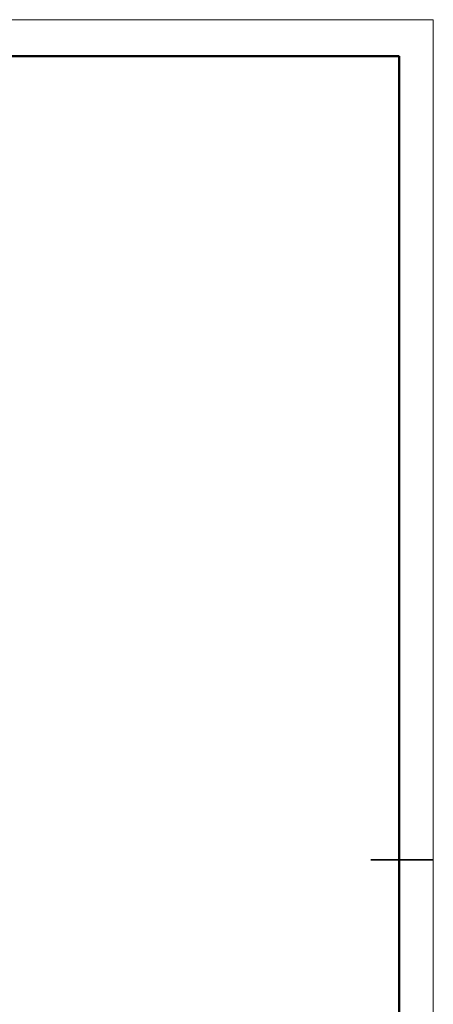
# Model space of a CAD drawing. Header units: millimetres. Extents: x -4 to 420, y 0 to 297.
# Tile 10 of 10: x 347 to 420, y 124 to 297. Entities that reach past the tile are written whole.
import ezdxf

# ---------------------------------------------------------------- set-up
doc = ezdxf.new("R2010")
doc.units = ezdxf.units.MM
doc.layers.get('0').update_dxf_attribs({"lineweight": 18})

msp = doc.modelspace()

# ---------------------------------------------------------------- linework, layer by layer
at = {"color": 7, "linetype": 'Continuous', "lineweight": 18}
for p, q in [((0, 297.4), (419.99, 297.4)), ((419.99, 297.4), (419.99, 0.4))]:
    msp.add_line(p, q, dxfattribs=at)
at = {"color": 7, "linetype": 'Continuous', "lineweight": 50}
for p in [(24, 290.99), (414, 5.99)]:
    msp.add_line(p, (414, 290.99), dxfattribs=at)
at = {"color": 7, "linetype": 'Continuous', "lineweight": 35}
msp.add_line((409, 149.49), (420, 149.49), dxfattribs=at)

doc.saveas('drawing.dxf')
